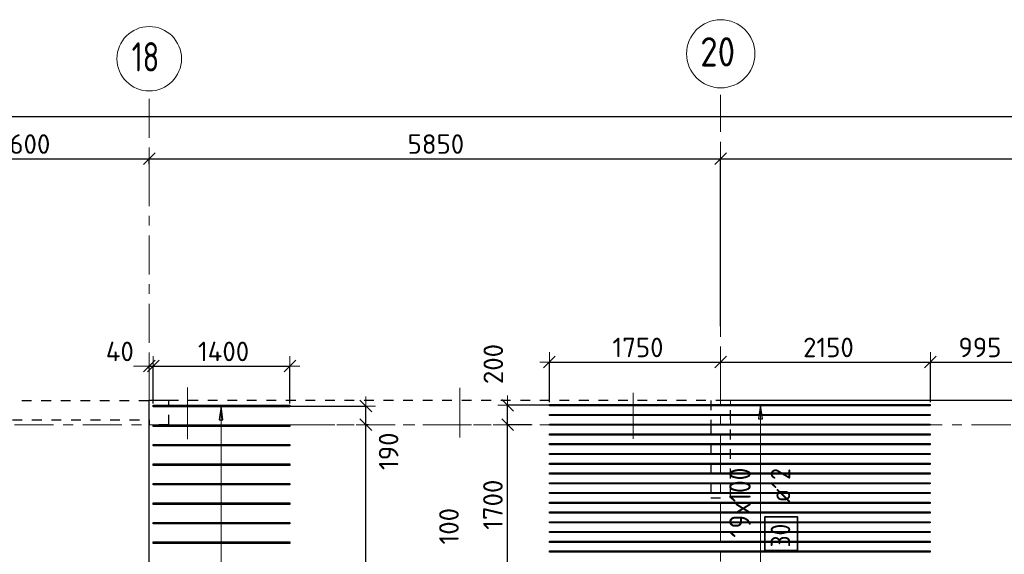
# Model space of a CAD drawing. Header units: metres. Extents: x -38 to 97, y -15 to 21.
# Tile 44 of 132: x 44.32 to 54.4, y 15.07 to 20.55. Entities that reach past the tile are written whole.
import ezdxf

# ---------------------------------------------------------------- set-up
doc = ezdxf.new("R2010")
doc.units = ezdxf.units.M
doc.header["$PDMODE"] = 65
for name, pattern in [('______11', [0.5, 0.4, -0.05, 0, -0.05]), ('______2', [0.0405, 0.03, -0.0105]), ('______3', [0.5, 0.4, -0.1]), ('______5', [1.1, 0.8, -0.1, 0.1, -0.1])]:
    doc.linetypes.add(name, pattern=pattern)
for name, color, linetype, lineweight in [('XR$2$Осевая линия (1)', 7, '______5', 13), ('XR$2$Размерная линия (1)', 7, 'Continuous', 13), ('XR$4$Балка (1)', 7, '______3', 13), ('XR$4$Перекрытие (1)', 7, 'Continuous', 35), ('XR$4$Размерная линия (1)', 7, 'Continuous', 13)]:
    doc.layers.add(name, color=color, linetype=linetype, lineweight=lineweight)
doc.layers.add('XR$4$Арм.стержн.Доп. Арм верхн.зоны Х', color=7, linetype='Continuous', lineweight=35, true_color=0x8c8cff)
doc.layers.add('XR$6$Стена_ бетон несущ.', color=7, linetype='Continuous', lineweight=70, true_color=0xb4b496)
doc.styles.add('ISOCPEUR', font='txt')
doc.dimstyles.new('DIMSTYLE_3', dxfattribs={"dimtxt": 0.2, "dimasz": 0.2, "dimexe": 0, "dimexo": 0, "dimgap": 0.1, "dimtad": 2, "dimdec": 0, "dimlfac": 1000, "dimrnd": 5, "dimzin": 12, "dimdsep": 46, "dimtxsty": 'ISOCPEUR', "dimblk1": 'ALL_ML_STRICH', "dimblk2": 'ALL_ML_STRICH', "dimsah": 1, "dimcen": 0, "dimclrd": 7, "dimclre": 256, "dimclrt": 7, "dimadec": 0, "dimazin": 0, "dimtfac": 1, "dimtdec": 0, "dimtix": 1, "dimtmove": 2, "dimatfit": 3, "dimfxl": 0, "dimtzin": 0, "dimlwd": 0, "dimlwe": -3, "dimarcsym": 0})
doc.dimstyles.new('DIMSTYLE_33', dxfattribs={"dimtxt": 0.2, "dimasz": 0.2, "dimexe": 0, "dimexo": 0, "dimgap": 0.1, "dimtad": 2, "dimdec": 0, "dimlfac": 1000, "dimrnd": 5, "dimzin": 12, "dimdsep": 46, "dimtxsty": 'ISOCPEUR', "dimblk1": 'ALL_ML_STRICH', "dimblk2": 'ALL_ML_STRICH', "dimsah": 1, "dimcen": 0, "dimclrd": 7, "dimclre": 256, "dimclrt": 7, "dimadec": 0, "dimazin": 0, "dimtfac": 1, "dimtdec": 0, "dimtix": 1, "dimtmove": 2, "dimatfit": 3, "dimfxl": 0, "dimtvp": 1.2, "dimtzin": 0, "dimlwd": 0, "dimlwe": -3, "dimarcsym": 0})
doc.dimstyles.new('DIMSTYLE_34', dxfattribs={"dimtxt": 0.2, "dimasz": 0.2, "dimexe": 0, "dimexo": 0, "dimgap": 0.1, "dimtad": 0, "dimdec": 0, "dimlfac": 1000, "dimrnd": 5, "dimzin": 12, "dimdsep": 46, "dimtxsty": 'ISOCPEUR', "dimblk1": 'ALL_ML_STRICH', "dimblk2": 'ALL_ML_STRICH', "dimsah": 1, "dimcen": 0, "dimclrd": 7, "dimclre": 256, "dimclrt": 7, "dimadec": 0, "dimazin": 0, "dimtfac": 1, "dimtdec": 0, "dimtix": 1, "dimtmove": 2, "dimatfit": 3, "dimfxl": 0, "dimtvp": 1.2, "dimtzin": 0, "dimlwd": 0, "dimlwe": -3, "dimarcsym": 0})

# ---------------------------------------------------------------- blocks, each defined once
blk = doc.blocks.new('ALL_ML_STRICH')
at = {"color": 0, "linetype": 'ByBlock', "lineweight": -2}
for p, q in [((-1, 0), (0.5, 0)), ((-0.3, -0.3), (0.3, 0.3)), ((0, -0.5), (0, 0.5))]:
    blk.add_line(p, q, dxfattribs=at)
blk = doc.blocks.new('*D11')
at = {"layer": 'DEFPOINTS', "color": 7, "linetype": 'Continuous', "lineweight": 13, "transparency": 33554687}
for p in [(0.5, 19.557), (0.5, 19.377), (61.6, 17.12)]:
    blk.add_point(p, dxfattribs=at)
at = {"layer": 'XR$2$Размерная линия (1)', "color": 9, "linetype": 'Continuous', "lineweight": -2, "true_color": 0xc7c7c7, "transparency": 33554687}
for p, q in [((0.5, 19.357), (0.5, 19.557)), ((61.6, 17.14), (61.6, 19.557))]:
    blk.add_line(p, q, dxfattribs=at)
at = {"layer": 'XR$2$Размерная линия (1)', "color": 7, "linetype": 'Continuous', "lineweight": -2, "transparency": 33554687}
blk.add_line((0.5, 19.557), (61.6, 19.557), dxfattribs=at)
at = {"layer": 'XR$2$Размерная линия (1)', "color": 7, "linetype": 'Continuous', "lineweight": 13, "transparency": 33554687, "xscale": 0.2, "yscale": 0.2, "zscale": 0.2, "rotation": 180}
blk.add_blockref('ALL_ML_STRICH', (0.5, 19.557), dxfattribs=at)
at = {"layer": 'XR$2$Размерная линия (1)', "color": 7, "linetype": 'Continuous', "lineweight": 13, "transparency": 33554687, "xscale": 0.2, "yscale": 0.2, "zscale": 0.2}
blk.add_blockref('ALL_ML_STRICH', (61.6, 19.557), dxfattribs=at)
at = {"layer": 'XR$2$Размерная линия (1)', "color": 7, "linetype": 'Continuous', "lineweight": 13, "transparency": 33554687, "insert": (31.1, 19.707), "char_height": 0.2, "width": 1, "attachment_point": 5, "style": 'ISOCPEUR'}
blk.add_mtext('\\A1;{61100}', dxfattribs=at)
blk = doc.blocks.new('*D36')
at = {"layer": 'DEFPOINTS', "color": 7, "linetype": 'Continuous', "lineweight": 13, "transparency": 33554687}
for p in [(43.05, 19.126), (43.05, 19.104), (45.65, 19.05)]:
    blk.add_point(p, dxfattribs=at)
at = {"layer": 'XR$2$Размерная линия (1)', "color": 9, "linetype": 'Continuous', "lineweight": -2, "true_color": 0xc7c7c7, "transparency": 33554687}
for p, q in [((43.05, 19.124), (43.05, 19.126)), ((45.65, 19.07), (45.65, 19.126))]:
    blk.add_line(p, q, dxfattribs=at)
at = {"layer": 'XR$2$Размерная линия (1)', "color": 7, "linetype": 'Continuous', "lineweight": -2, "transparency": 33554687}
blk.add_line((43.05, 19.126), (45.65, 19.126), dxfattribs=at)
at = {"layer": 'XR$2$Размерная линия (1)', "color": 7, "linetype": 'Continuous', "lineweight": 13, "transparency": 33554687, "xscale": 0.2, "yscale": 0.2, "zscale": 0.2, "rotation": 180}
blk.add_blockref('ALL_ML_STRICH', (43.05, 19.126), dxfattribs=at)
at = {"layer": 'XR$2$Размерная линия (1)', "color": 7, "linetype": 'Continuous', "lineweight": 13, "transparency": 33554687, "xscale": 0.2, "yscale": 0.2, "zscale": 0.2}
blk.add_blockref('ALL_ML_STRICH', (45.65, 19.126), dxfattribs=at)
at = {"layer": 'XR$2$Размерная линия (1)', "color": 7, "linetype": 'Continuous', "lineweight": 13, "transparency": 33554687, "insert": (44.36, 19.276), "char_height": 0.2, "width": 0.8, "attachment_point": 5, "style": 'ISOCPEUR'}
blk.add_mtext('\\A1;{2600}', dxfattribs=at)
blk = doc.blocks.new('*D37')
at = {"layer": 'DEFPOINTS', "color": 7, "linetype": 'Continuous', "lineweight": 13, "transparency": 33554687}
for p in [(45.65, 19.126), (45.65, 19.05), (51.5, 17.39)]:
    blk.add_point(p, dxfattribs=at)
at = {"layer": 'XR$2$Размерная линия (1)', "color": 9, "linetype": 'Continuous', "lineweight": -2, "true_color": 0xc7c7c7, "transparency": 33554687}
for p, q in [((45.65, 19.07), (45.65, 19.126)), ((51.5, 17.41), (51.5, 19.126))]:
    blk.add_line(p, q, dxfattribs=at)
at = {"layer": 'XR$2$Размерная линия (1)', "color": 7, "linetype": 'Continuous', "lineweight": -2, "transparency": 33554687}
blk.add_line((45.65, 19.126), (51.5, 19.126), dxfattribs=at)
at = {"layer": 'XR$2$Размерная линия (1)', "color": 7, "linetype": 'Continuous', "lineweight": 13, "transparency": 33554687, "xscale": 0.2, "yscale": 0.2, "zscale": 0.2, "rotation": 180}
blk.add_blockref('ALL_ML_STRICH', (45.65, 19.126), dxfattribs=at)
at = {"layer": 'XR$2$Размерная линия (1)', "color": 7, "linetype": 'Continuous', "lineweight": 13, "transparency": 33554687, "xscale": 0.2, "yscale": 0.2, "zscale": 0.2}
blk.add_blockref('ALL_ML_STRICH', (51.5, 19.126), dxfattribs=at)
at = {"layer": 'XR$2$Размерная линия (1)', "color": 7, "linetype": 'Continuous', "lineweight": 13, "transparency": 33554687, "insert": (48.585, 19.276), "char_height": 0.2, "width": 0.8, "attachment_point": 5, "style": 'ISOCPEUR'}
blk.add_mtext('\\A1;{5850}', dxfattribs=at)
blk = doc.blocks.new('*D38')
at = {"layer": 'DEFPOINTS', "color": 7, "linetype": 'Continuous', "lineweight": 13, "transparency": 33554687}
for p in [(51.5, 19.126), (61.6, 17.491), (51.5, 17.39)]:
    blk.add_point(p, dxfattribs=at)
at = {"layer": 'XR$2$Размерная линия (1)', "color": 9, "linetype": 'Continuous', "lineweight": -2, "true_color": 0xc7c7c7, "transparency": 33554687}
for p, q in [((51.5, 17.41), (51.5, 19.126)), ((61.6, 17.511), (61.6, 19.126))]:
    blk.add_line(p, q, dxfattribs=at)
at = {"layer": 'XR$2$Размерная линия (1)', "color": 7, "linetype": 'Continuous', "lineweight": -2, "transparency": 33554687}
blk.add_line((51.5, 19.126), (61.6, 19.126), dxfattribs=at)
at = {"layer": 'XR$2$Размерная линия (1)', "color": 7, "linetype": 'Continuous', "lineweight": 13, "transparency": 33554687, "xscale": 0.2, "yscale": 0.2, "zscale": 0.2, "rotation": 180}
blk.add_blockref('ALL_ML_STRICH', (51.5, 19.126), dxfattribs=at)
at = {"layer": 'XR$2$Размерная линия (1)', "color": 7, "linetype": 'Continuous', "lineweight": 13, "transparency": 33554687, "xscale": 0.2, "yscale": 0.2, "zscale": 0.2}
blk.add_blockref('ALL_ML_STRICH', (61.6, 19.126), dxfattribs=at)
at = {"layer": 'XR$2$Размерная линия (1)', "color": 7, "linetype": 'Continuous', "lineweight": 13, "transparency": 33554687, "insert": (56.6, 19.276), "char_height": 0.2, "width": 1, "attachment_point": 5, "style": 'ISOCPEUR'}
blk.add_mtext('\\A1;{10100}', dxfattribs=at)
blk = doc.blocks.new('*D496')
at = {"layer": 'DEFPOINTS', "color": 7, "linetype": 'Continuous', "lineweight": 13, "transparency": 33554687}
for p in [(47.915, 16.4), (47.319, 12.8), (47.868, 12.8)]:
    blk.add_point(p, dxfattribs=at)
at = {"layer": 'XR$4$Размерная линия (1)', "color": 9, "linetype": 'Continuous', "lineweight": -2, "true_color": 0xc7c7c7, "transparency": 33554687}
for p, q in [((47.895, 16.4), (47.868, 16.4)), ((47.339, 12.8), (47.868, 12.8))]:
    blk.add_line(p, q, dxfattribs=at)
at = {"layer": 'XR$4$Размерная линия (1)', "color": 7, "linetype": 'Continuous', "lineweight": -2, "transparency": 33554687}
blk.add_line((47.868, 12.8), (47.868, 16.4), dxfattribs=at)
at = {"layer": 'XR$4$Размерная линия (1)', "color": 7, "linetype": 'Continuous', "lineweight": 13, "transparency": 33554687, "xscale": 0.2, "yscale": 0.2, "zscale": 0.2}
for p, rotation in [((47.868, 16.4), 90), ((47.868, 12.8), 270)]:
    blk.add_blockref('ALL_ML_STRICH', p, dxfattribs=dict(at, rotation=rotation))
at = {"layer": 'XR$4$Размерная линия (1)', "color": 7, "linetype": 'Continuous', "lineweight": 13, "transparency": 33554687, "insert": (47.718, 14.61), "char_height": 0.2, "width": 0.8, "attachment_point": 5, "rotation": 90, "style": 'ISOCPEUR'}
blk.add_mtext('\\A1;{3600}', dxfattribs=at)
blk = doc.blocks.new('*D497')
at = {"layer": 'DEFPOINTS', "color": 7, "linetype": 'Continuous', "lineweight": 13, "transparency": 33554687}
for p in [(47.033, 16.591), (47.868, 16.4), (47.915, 16.4)]:
    blk.add_point(p, dxfattribs=at)
at = {"layer": 'XR$4$Размерная линия (1)', "color": 9, "linetype": 'Continuous', "lineweight": -2, "true_color": 0xc7c7c7, "transparency": 33554687}
for p, q in [((47.053, 16.591), (47.868, 16.591)), ((47.895, 16.4), (47.868, 16.4))]:
    blk.add_line(p, q, dxfattribs=at)
at = {"layer": 'XR$4$Размерная линия (1)', "color": 7, "linetype": 'Continuous', "lineweight": -2, "transparency": 33554687}
blk.add_line((47.868, 16.4), (47.868, 16.591), dxfattribs=at)
at = {"layer": 'XR$4$Размерная линия (1)', "color": 7, "linetype": 'Continuous', "lineweight": 13, "transparency": 33554687, "xscale": 0.2, "yscale": 0.2, "zscale": 0.2}
for p, rotation in [((47.868, 16.591), 90), ((47.868, 16.4), 270)]:
    blk.add_blockref('ALL_ML_STRICH', p, dxfattribs=dict(at, rotation=rotation))
at = {"layer": 'XR$4$Размерная линия (1)', "color": 7, "linetype": 'Continuous', "lineweight": 13, "transparency": 33554687, "insert": (48.101, 16.128), "char_height": 0.2, "width": 0.6, "attachment_point": 5, "rotation": 90, "style": 'ISOCPEUR'}
blk.add_mtext('\\A1;{190}', dxfattribs=at)
blk = doc.blocks.new('*D645')
at = {"layer": 'DEFPOINTS', "color": 7, "linetype": 'Continuous', "lineweight": 13, "transparency": 33554687}
for p in [(49.785, 14.7), (49.319, 14.6), (50.05, 14.6)]:
    blk.add_point(p, dxfattribs=at)
at = {"layer": 'XR$4$Размерная линия (1)', "color": 9, "linetype": 'Continuous', "lineweight": -2, "true_color": 0xc7c7c7, "transparency": 33554687}
for p, q in [((49.765, 14.7), (49.319, 14.7)), ((50.03, 14.6), (49.319, 14.6))]:
    blk.add_line(p, q, dxfattribs=at)
at = {"layer": 'XR$4$Размерная линия (1)', "color": 7, "linetype": 'Continuous', "lineweight": -2, "transparency": 33554687}
blk.add_line((49.319, 14.6), (49.319, 14.7), dxfattribs=at)
at = {"layer": 'XR$4$Размерная линия (1)', "color": 7, "linetype": 'Continuous', "lineweight": 13, "transparency": 33554687, "xscale": 0.2, "yscale": 0.2, "zscale": 0.2}
for p, rotation in [((49.319, 14.6), 270), ((49.319, 14.7), 90)]:
    blk.add_blockref('ALL_ML_STRICH', p, dxfattribs=dict(at, rotation=rotation))
at = {"layer": 'XR$4$Размерная линия (1)', "color": 7, "linetype": 'Continuous', "lineweight": 13, "transparency": 33554687, "insert": (48.719, 15.36), "char_height": 0.2, "width": 0.6, "attachment_point": 5, "rotation": 90, "style": 'ISOCPEUR'}
blk.add_mtext('\\A1;{100}', dxfattribs=at)
blk = doc.blocks.new('*D646')
at = {"layer": 'DEFPOINTS', "color": 7, "linetype": 'Continuous', "lineweight": 13, "transparency": 33554687}
for p in [(49.581, 16.4), (49.319, 14.7), (49.785, 14.7)]:
    blk.add_point(p, dxfattribs=at)
at = {"layer": 'XR$4$Размерная линия (1)', "color": 9, "linetype": 'Continuous', "lineweight": -2, "true_color": 0xc7c7c7, "transparency": 33554687}
for p, q in [((49.561, 16.4), (49.319, 16.4)), ((49.765, 14.7), (49.319, 14.7))]:
    blk.add_line(p, q, dxfattribs=at)
at = {"layer": 'XR$4$Размерная линия (1)', "color": 7, "linetype": 'Continuous', "lineweight": -2, "transparency": 33554687}
blk.add_line((49.319, 14.7), (49.319, 16.4), dxfattribs=at)
at = {"layer": 'XR$4$Размерная линия (1)', "color": 7, "linetype": 'Continuous', "lineweight": 13, "transparency": 33554687, "xscale": 0.2, "yscale": 0.2, "zscale": 0.2}
for p, rotation in [((49.319, 16.4), 90), ((49.319, 14.7), 270)]:
    blk.add_blockref('ALL_ML_STRICH', p, dxfattribs=dict(at, rotation=rotation))
at = {"layer": 'XR$4$Размерная линия (1)', "color": 7, "linetype": 'Continuous', "lineweight": 13, "transparency": 33554687, "insert": (49.169, 15.58), "char_height": 0.2, "width": 0.8, "attachment_point": 5, "rotation": 90, "style": 'ISOCPEUR'}
blk.add_mtext('\\A1;{1700}', dxfattribs=at)
blk = doc.blocks.new('*D647')
at = {"layer": 'DEFPOINTS', "color": 7, "linetype": 'Continuous', "lineweight": 13, "transparency": 33554687}
for p in [(49.841, 16.6), (49.319, 16.4), (49.581, 16.4)]:
    blk.add_point(p, dxfattribs=at)
at = {"layer": 'XR$4$Размерная линия (1)', "color": 9, "linetype": 'Continuous', "lineweight": -2, "true_color": 0xc7c7c7, "transparency": 33554687}
for p, q in [((49.821, 16.6), (49.319, 16.6)), ((49.561, 16.4), (49.319, 16.4))]:
    blk.add_line(p, q, dxfattribs=at)
at = {"layer": 'XR$4$Размерная линия (1)', "color": 7, "linetype": 'Continuous', "lineweight": -2, "transparency": 33554687}
blk.add_line((49.319, 16.4), (49.319, 16.6), dxfattribs=at)
at = {"layer": 'XR$4$Размерная линия (1)', "color": 7, "linetype": 'Continuous', "lineweight": 13, "transparency": 33554687, "xscale": 0.2, "yscale": 0.2, "zscale": 0.2}
for p, rotation in [((49.319, 16.6), 90), ((49.319, 16.4), 270)]:
    blk.add_blockref('ALL_ML_STRICH', p, dxfattribs=dict(at, rotation=rotation))
at = {"layer": 'XR$4$Размерная линия (1)', "color": 7, "linetype": 'Continuous', "lineweight": 13, "transparency": 33554687, "insert": (49.173, 17.022), "char_height": 0.2, "width": 0.6, "attachment_point": 5, "rotation": 90, "style": 'ISOCPEUR'}
blk.add_mtext('\\A1;{200}', dxfattribs=at)
blk = doc.blocks.new('*D648')
at = {"layer": 'DEFPOINTS', "color": 7, "linetype": 'Continuous', "lineweight": 13, "transparency": 33554687}
for p in [(49.748, 17.042), (51.5, 17.01), (49.748, 16.611)]:
    blk.add_point(p, dxfattribs=at)
at = {"layer": 'XR$4$Размерная линия (1)', "color": 9, "linetype": 'Continuous', "lineweight": -2, "true_color": 0xc7c7c7, "transparency": 33554687}
for p, q in [((49.748, 16.631), (49.748, 17.042)), ((51.5, 17.03), (51.5, 17.042))]:
    blk.add_line(p, q, dxfattribs=at)
at = {"layer": 'XR$4$Размерная линия (1)', "color": 7, "linetype": 'Continuous', "lineweight": -2, "transparency": 33554687}
blk.add_line((49.748, 17.042), (51.5, 17.042), dxfattribs=at)
at = {"layer": 'XR$4$Размерная линия (1)', "color": 7, "linetype": 'Continuous', "lineweight": 13, "transparency": 33554687, "xscale": 0.2, "yscale": 0.2, "zscale": 0.2, "rotation": 180}
blk.add_blockref('ALL_ML_STRICH', (49.748, 17.042), dxfattribs=at)
at = {"layer": 'XR$4$Размерная линия (1)', "color": 7, "linetype": 'Continuous', "lineweight": 13, "transparency": 33554687, "xscale": 0.2, "yscale": 0.2, "zscale": 0.2}
blk.add_blockref('ALL_ML_STRICH', (51.5, 17.042), dxfattribs=at)
at = {"layer": 'XR$4$Размерная линия (1)', "color": 7, "linetype": 'Continuous', "lineweight": 13, "transparency": 33554687, "insert": (50.654, 17.192), "char_height": 0.2, "width": 0.8, "attachment_point": 5, "style": 'ISOCPEUR'}
blk.add_mtext('\\A1;{1750}', dxfattribs=at)
blk = doc.blocks.new('*D649')
at = {"layer": 'DEFPOINTS', "color": 7, "linetype": 'Continuous', "lineweight": 13, "transparency": 33554687}
for p in [(51.5, 17.042), (51.5, 17.01), (53.648, 16.611)]:
    blk.add_point(p, dxfattribs=at)
at = {"layer": 'XR$4$Размерная линия (1)', "color": 9, "linetype": 'Continuous', "lineweight": -2, "true_color": 0xc7c7c7, "transparency": 33554687}
for p, q in [((51.5, 17.03), (51.5, 17.042)), ((53.648, 16.631), (53.648, 17.042))]:
    blk.add_line(p, q, dxfattribs=at)
at = {"layer": 'XR$4$Размерная линия (1)', "color": 7, "linetype": 'Continuous', "lineweight": -2, "transparency": 33554687}
blk.add_line((51.5, 17.042), (53.648, 17.042), dxfattribs=at)
at = {"layer": 'XR$4$Размерная линия (1)', "color": 7, "linetype": 'Continuous', "lineweight": 13, "transparency": 33554687, "xscale": 0.2, "yscale": 0.2, "zscale": 0.2, "rotation": 180}
blk.add_blockref('ALL_ML_STRICH', (51.5, 17.042), dxfattribs=at)
at = {"layer": 'XR$4$Размерная линия (1)', "color": 7, "linetype": 'Continuous', "lineweight": 13, "transparency": 33554687, "xscale": 0.2, "yscale": 0.2, "zscale": 0.2}
blk.add_blockref('ALL_ML_STRICH', (53.648, 17.042), dxfattribs=at)
at = {"layer": 'XR$4$Размерная линия (1)', "color": 7, "linetype": 'Continuous', "lineweight": 13, "transparency": 33554687, "insert": (52.604, 17.192), "char_height": 0.2, "width": 0.8, "attachment_point": 5, "style": 'ISOCPEUR'}
blk.add_mtext('\\A1;{2150}', dxfattribs=at)
blk = doc.blocks.new('*D650')
at = {"layer": 'DEFPOINTS', "color": 7, "linetype": 'Continuous', "lineweight": 13, "transparency": 33554687}
for p in [(53.648, 17.042), (53.648, 16.611), (54.643, 16.521)]:
    blk.add_point(p, dxfattribs=at)
at = {"layer": 'XR$4$Размерная линия (1)', "color": 9, "linetype": 'Continuous', "lineweight": -2, "true_color": 0xc7c7c7, "transparency": 33554687}
for p, q in [((53.648, 16.631), (53.648, 17.042)), ((54.643, 16.541), (54.643, 17.042))]:
    blk.add_line(p, q, dxfattribs=at)
at = {"layer": 'XR$4$Размерная линия (1)', "color": 7, "linetype": 'Continuous', "lineweight": -2, "transparency": 33554687}
blk.add_line((53.648, 17.042), (54.643, 17.042), dxfattribs=at)
at = {"layer": 'XR$4$Размерная линия (1)', "color": 7, "linetype": 'Continuous', "lineweight": 13, "transparency": 33554687, "xscale": 0.2, "yscale": 0.2, "zscale": 0.2, "rotation": 180}
blk.add_blockref('ALL_ML_STRICH', (53.648, 17.042), dxfattribs=at)
at = {"layer": 'XR$4$Размерная линия (1)', "color": 7, "linetype": 'Continuous', "lineweight": 13, "transparency": 33554687, "xscale": 0.2, "yscale": 0.2, "zscale": 0.2}
blk.add_blockref('ALL_ML_STRICH', (54.643, 17.042), dxfattribs=at)
at = {"layer": 'XR$4$Размерная линия (1)', "color": 7, "linetype": 'Continuous', "lineweight": 13, "transparency": 33554687, "insert": (54.155, 17.192), "char_height": 0.2, "width": 0.6, "attachment_point": 5, "style": 'ISOCPEUR'}
blk.add_mtext('\\A1;{995}', dxfattribs=at)
blk = doc.blocks.new('*D652')
at = {"layer": 'DEFPOINTS', "color": 7, "linetype": 'Continuous', "lineweight": 13, "transparency": 33554687}
for p in [(45.65, 17.001), (45.65, 16.952), (45.691, 16.599)]:
    blk.add_point(p, dxfattribs=at)
at = {"layer": 'XR$4$Размерная линия (1)', "color": 9, "linetype": 'Continuous', "lineweight": -2, "true_color": 0xc7c7c7, "transparency": 33554687}
for p, q in [((45.65, 16.972), (45.65, 17.001)), ((45.691, 16.619), (45.691, 17.001))]:
    blk.add_line(p, q, dxfattribs=at)
at = {"layer": 'XR$4$Размерная линия (1)', "color": 7, "linetype": 'Continuous', "lineweight": -2, "transparency": 33554687}
blk.add_line((45.65, 17.001), (45.691, 17.001), dxfattribs=at)
at = {"layer": 'XR$4$Размерная линия (1)', "color": 7, "linetype": 'Continuous', "lineweight": 13, "transparency": 33554687, "xscale": 0.2, "yscale": 0.2, "zscale": 0.2}
blk.add_blockref('ALL_ML_STRICH', (45.691, 17.001), dxfattribs=at)
at = {"layer": 'XR$4$Размерная линия (1)', "color": 7, "linetype": 'Continuous', "lineweight": 13, "transparency": 33554687, "xscale": 0.2, "yscale": 0.2, "zscale": 0.2, "rotation": 180}
blk.add_blockref('ALL_ML_STRICH', (45.65, 17.001), dxfattribs=at)
at = {"layer": 'XR$4$Размерная линия (1)', "color": 7, "linetype": 'Continuous', "lineweight": 13, "transparency": 33554687, "insert": (45.349, 17.151), "char_height": 0.2, "width": 0.4, "attachment_point": 5, "style": 'ISOCPEUR'}
blk.add_mtext('\\A1;{40}', dxfattribs=at)
blk = doc.blocks.new('*D653')
at = {"layer": 'DEFPOINTS', "color": 7, "linetype": 'Continuous', "lineweight": 13, "transparency": 33554687}
for p in [(45.691, 17.001), (45.691, 16.599), (47.091, 16.599)]:
    blk.add_point(p, dxfattribs=at)
at = {"layer": 'XR$4$Размерная линия (1)', "color": 9, "linetype": 'Continuous', "lineweight": -2, "true_color": 0xc7c7c7, "transparency": 33554687}
for p, q in [((45.691, 16.619), (45.691, 17.001)), ((47.091, 16.619), (47.091, 17.001))]:
    blk.add_line(p, q, dxfattribs=at)
at = {"layer": 'XR$4$Размерная линия (1)', "color": 7, "linetype": 'Continuous', "lineweight": -2, "transparency": 33554687}
blk.add_line((45.691, 17.001), (47.091, 17.001), dxfattribs=at)
at = {"layer": 'XR$4$Размерная линия (1)', "color": 7, "linetype": 'Continuous', "lineweight": 13, "transparency": 33554687, "xscale": 0.2, "yscale": 0.2, "zscale": 0.2, "rotation": 180}
blk.add_blockref('ALL_ML_STRICH', (45.691, 17.001), dxfattribs=at)
at = {"layer": 'XR$4$Размерная линия (1)', "color": 7, "linetype": 'Continuous', "lineweight": 13, "transparency": 33554687, "xscale": 0.2, "yscale": 0.2, "zscale": 0.2}
blk.add_blockref('ALL_ML_STRICH', (47.091, 17.001), dxfattribs=at)
at = {"layer": 'XR$4$Размерная линия (1)', "color": 7, "linetype": 'Continuous', "lineweight": 13, "transparency": 33554687, "insert": (46.411, 17.151), "char_height": 0.2, "width": 0.8, "attachment_point": 5, "style": 'ISOCPEUR'}
blk.add_mtext('\\A1;{1400}', dxfattribs=at)

msp = doc.modelspace()

# ---------------------------------------------------------------- linework, layer by layer
at = {"color": 52, "linetype": 'Continuous', "lineweight": 13, "transparency": 33554687}
for p, q in [((46.043, 16.7808), (46.043, 16.2508)), ((48.8293, 16.778), (48.8293, 16.268)), ((48.8293, 16.6709), (48.8293, 16.268)), ((50.6053, 16.7262), (50.6053, 16.2562))]:
    msp.add_line(p, q, dxfattribs=at)
at = {"layer": 'XR$2$Осевая линия (1)', "color": 253, "linetype": '______11', "lineweight": 13, "true_color": 0xa0a0a0, "transparency": 33554687}
for p, q in [((45.65, 6.74), (45.65, 19.78)), ((51.5, 6.8), (51.5, 19.78)), ((-2.63, 16.4), (62.6, 16.4))]:
    msp.add_line(p, q, dxfattribs=at)
at = {"layer": 'XR$2$Осевая линия (1)', "color": 7, "linetype": 'Continuous', "lineweight": 13, "transparency": 33554687}
for centre, radius in [((45.6504, 20.1501), 0.3304), ((51.5018, 20.2012), 0.3493)]:
    msp.add_circle(centre, radius, dxfattribs=at)
at = {"layer": 'XR$4$Арм.стержн.Доп. Арм верхн.зоны Х', "color": 253, "linetype": 'Continuous', "lineweight": -3, "true_color": 0xa0a0a0, "transparency": 33554687}
for p, q in [((46.3855, 16.591), (46.2855, 16.591)), ((46.3855, 16.591), (46.4855, 16.591)), ((51.9085, 16.6002), (51.8085, 16.6002)), ((51.9085, 16.6002), (52.0085, 16.6002))]:
    msp.add_line(p, q, dxfattribs=at)
at = {"layer": 'XR$4$Арм.стержн.Доп. Арм верхн.зоны Х', "color": 7, "linetype": 'Continuous', "lineweight": 25, "transparency": 33554687}
for p, q in [((46.3855, 16.591), (46.3655, 16.451)), ((46.4055, 16.451), (46.3855, 16.591)), ((51.9085, 16.6002), (51.8885, 16.4602)), ((51.9285, 16.4602), (51.9085, 16.6002)), ((46.3655, 16.451), (46.4055, 16.451)), ((51.8885, 16.4602), (51.9285, 16.4602))]:
    msp.add_line(p, q, dxfattribs=at)
at = {"layer": 'XR$4$Арм.стержн.Доп. Арм верхн.зоны Х', "color": 7, "linetype": 'Continuous', "lineweight": 13, "transparency": 33554687}
for p, q in [((46.3855, 16.591), (46.3855, 16.591)), ((46.3855, 12.391), (46.3855, 16.591)), ((51.9085, 16.6002), (51.9085, 16.6002)), ((51.9085, 14.7002), (51.9085, 16.6002))]:
    msp.add_line(p, q, dxfattribs=at)
at = {"layer": 'XR$4$Арм.стержн.Доп. Арм верхн.зоны Х', "color": 7, "linetype": 'Continuous', "lineweight": 25, "transparency": 33554687}
for points in [[(45.6906, 16.599), (47.0906, 16.599), (47.0906, 16.583), (45.6906, 16.583), (45.6906, 16.599)], [(45.6906, 16.399), (47.0906, 16.399), (47.0906, 16.383), (45.6906, 16.383), (45.6906, 16.399)], [(45.6906, 16.199), (47.0906, 16.199), (47.0906, 16.183), (45.6906, 16.183), (45.6906, 16.199)], [(45.6906, 15.999), (47.0906, 15.999), (47.0906, 15.983), (45.6906, 15.983), (45.6906, 15.999)], [(45.6906, 15.799), (47.0906, 15.799), (47.0906, 15.783), (45.6906, 15.783), (45.6906, 15.799)], [(45.6906, 15.599), (47.0906, 15.599), (47.0906, 15.583), (45.6906, 15.583), (45.6906, 15.599)], [(45.6906, 15.399), (47.0906, 15.399), (47.0906, 15.383), (45.6906, 15.383), (45.6906, 15.399)], [(45.6906, 15.199), (47.0906, 15.199), (47.0906, 15.183), (45.6906, 15.183), (45.6906, 15.199)]]:
    msp.add_lwpolyline(points, dxfattribs=at)
at = {"layer": 'XR$4$Арм.стержн.Доп. Арм верхн.зоны Х', "color": 34, "linetype": 'Continuous', "lineweight": 25, "transparency": 33554687}
for points in [[(53.6475, 16.5942), (49.7475, 16.5942), (49.7475, 16.6062), (53.6475, 16.6062), (53.6475, 16.5942)], [(53.6475, 16.4942), (49.7475, 16.4942), (49.7475, 16.5062), (53.6475, 16.5062), (53.6475, 16.4942)], [(53.6475, 16.3942), (49.7475, 16.3942), (49.7475, 16.4062), (53.6475, 16.4062), (53.6475, 16.3942)], [(53.6475, 16.2942), (49.7475, 16.2942), (49.7475, 16.3062), (53.6475, 16.3062), (53.6475, 16.2942)], [(53.6475, 16.1942), (49.7475, 16.1942), (49.7475, 16.2062), (53.6475, 16.2062), (53.6475, 16.1942)], [(53.6475, 16.0942), (49.7475, 16.0942), (49.7475, 16.1062), (53.6475, 16.1062), (53.6475, 16.0942)], [(53.6475, 15.9942), (49.7475, 15.9942), (49.7475, 16.0062), (53.6475, 16.0062), (53.6475, 15.9942)], [(53.6475, 15.8942), (49.7475, 15.8942), (49.7475, 15.9062), (53.6475, 15.9062), (53.6475, 15.8942)], [(53.6475, 15.7942), (49.7475, 15.7942), (49.7475, 15.8062), (53.6475, 15.8062), (53.6475, 15.7942)], [(53.6475, 15.6942), (49.7475, 15.6942), (49.7475, 15.7062), (53.6475, 15.7062), (53.6475, 15.6942)], [(53.6475, 15.5942), (49.7475, 15.5942), (49.7475, 15.6062), (53.6475, 15.6062), (53.6475, 15.5942)], [(53.6475, 15.4942), (49.7475, 15.4942), (49.7475, 15.5062), (53.6475, 15.5062), (53.6475, 15.4942)], [(53.6475, 15.3942), (49.7475, 15.3942), (49.7475, 15.4062), (53.6475, 15.4062), (53.6475, 15.3942)], [(53.6475, 15.2942), (49.7475, 15.2942), (49.7475, 15.3062), (53.6475, 15.3062), (53.6475, 15.2942)], [(53.6475, 15.1942), (49.7475, 15.1942), (49.7475, 15.2062), (53.6475, 15.2062), (53.6475, 15.1942)], [(53.6475, 15.0942), (49.7475, 15.0942), (49.7475, 15.1062), (53.6475, 15.1062), (53.6475, 15.0942)]]:
    msp.add_lwpolyline(points, dxfattribs=at)
at = {"layer": 'XR$4$Арм.стержн.Доп. Арм верхн.зоны Х', "color": 7, "linetype": 'Continuous', "lineweight": 35, "transparency": 33554687}
msp.add_lwpolyline([(52.2864, 15.1098), (52.2864, 15.4565), (51.9531, 15.4565), (51.9531, 15.1098), (52.2864, 15.1098)], dxfattribs=at)
at = {"layer": 'XR$4$Балка (1)', "color": 7, "linetype": '______2', "lineweight": 25, "transparency": 33554687}
for q in [(45.65, 16.6502), (51.6, 16.6502)]:
    msp.add_line((45.65, 16.6502), q, dxfattribs=at)
at = {"layer": 'XR$4$Балка (1)', "color": 7, "linetype": '______2', "lineweight": 18, "transparency": 33554687}
for p, q in [((51.6, 16.4002), (51.6, 16.6502)), ((45.65, 16.4002), (51.6, 16.4002))]:
    msp.add_line(p, q, dxfattribs=at)
at = {"layer": 'XR$4$Перекрытие (1)', "color": 7, "linetype": 'Continuous', "lineweight": 25, "transparency": 33554687}
for p, q in [((45.65, 12.2702), (45.65, 16.6502)), ((51.6, 16.6502), (61.85, 16.6502))]:
    msp.add_line(p, q, dxfattribs=at)
at = {"layer": 'XR$6$Стена_ бетон несущ.', "color": 253, "linetype": '______2', "lineweight": -3, "true_color": 0xa0a0a0, "transparency": 33554687}
for p, q in [((40.545, 16.65), (45.65, 16.65)), ((45.85, 16.65), (45.65, 16.65)), ((45.85, 16.4), (45.85, 16.65)), ((51.4, 16.65), (51.4, 16.4)), ((51.6, 16.65), (51.4, 16.65)), ((51.6, 15.65), (51.6, 16.65)), ((43.05, 16.45), (45.65, 16.45)), ((45.65, 16.45), (45.65, 16.4)), ((45.85, 16.4), (45.65, 16.4)), ((51.4, 16.4), (51.4, 15.65)), ((51.4, 15.65), (51.6, 15.65))]:
    msp.add_line(p, q, dxfattribs=at)

# ---------------------------------------------------------------- texts
at = {"layer": 'XR$2$Осевая линия (1)', "color": 7, "linetype": 'Continuous', "lineweight": 13, "transparency": 33554687, "char_height": 0.3, "attachment_point": 7, "style": 'ISOCPEUR'}
for s, insert, width in [('\\W0.87;20', (51.2918, 20.0707), 0.550812), ('\\W0.75;18', (45.4704, 20.0196), 0.472281)]:
    msp.add_mtext(s, dxfattribs=dict(at, insert=insert, width=width))
at = {"layer": 'XR$4$Арм.стержн.Доп. Арм верхн.зоны Х', "color": 7, "linetype": 'Continuous', "lineweight": 13, "transparency": 33554687, "insert": (51.8085, 15.2432), "char_height": 0.22, "width": 0.930455, "attachment_point": 7, "rotation": 90, "style": 'ISOCPEUR'}
msp.add_mtext('\\W0.86;19x100', dxfattribs=at)
at = {"layer": 'XR$4$Арм.стержн.Доп. Арм верхн.зоны Х', "color": 7, "linetype": 'Continuous', "lineweight": 25, "transparency": 33554687, "char_height": 0.2, "attachment_point": 7, "rotation": 90, "style": 'ISOCPEUR'}
for s, insert, width in [('\\W0.89; ø12 ', (52.2131, 15.4898), 0.749105), ('\\W0.87;30', (52.2131, 15.1431), 0.367208)]:
    msp.add_mtext(s, dxfattribs=dict(at, insert=insert, width=width))

# ---------------------------------------------------------------- dimensions: what is measured, and where the dimension line sits
at = {"layer": 'XR$2$Размерная линия (1)', "color": 7, "linetype": 'Continuous', "lineweight": 13, "transparency": 33554687}
for base, p1, p2, picture, middle in [((61.6, 19.5574), (0.5, 19.3568), (61.6, 17.1397), '*D11', (31.1, 19.7074)), ((45.65, 19.1261), (43.05, 19.1244), (45.65, 19.0702), '*D36', (44.36, 19.2761)), ((51.5, 19.1261), (45.65, 19.0702), (51.5, 17.4096), '*D37', (48.585, 19.2761)), ((61.6, 19.1261), (51.5, 17.4096), (61.6, 17.5112), '*D38', (56.6, 19.2761))]:
    dim = msp.add_linear_dim(base=base, p1=p1, p2=p2, dimstyle='DIMSTYLE_3', override={"dimpost": '<>', "dimclrd": 7, "dimclre": 9, "dimclrt": 7, "dimlwd": 0, "dimlwe": 65533}, dxfattribs=at)
    dim.commit()
    dim.dimension.update_dxf_attribs({"geometry": picture, "text_midpoint": middle, "dimtype": 160})
at = {"layer": 'XR$4$Размерная линия (1)', "color": 7, "linetype": 'Continuous', "lineweight": 13, "transparency": 33554687}
for base, p1, p2, dimstyle, picture, middle in [((45.6906, 17.0009), (45.65, 16.9717), (45.6906, 16.619), 'DIMSTYLE_33', '*D652', (45.3489, 17.1509)), ((47.0906, 17.0009), (45.6906, 16.619), (47.0906, 16.619), 'DIMSTYLE_3', '*D653', (46.4106, 17.1509)), ((51.5, 17.04196), (49.74752, 16.63124), (51.5, 17.03004), 'DIMSTYLE_3', '*D648', (50.65376, 17.19196)), ((53.64752, 17.04196), (51.5, 17.03004), (53.64752, 16.63124), 'DIMSTYLE_3', '*D649', (52.60376, 17.19196)), ((54.6429, 17.042), (53.6475, 16.6312), (54.6429, 16.5407), 'DIMSTYLE_3', '*D650', (54.1552, 17.192))]:
    dim = msp.add_linear_dim(base=base, p1=p1, p2=p2, dimstyle=dimstyle, override={"dimpost": '<>', "dimclrd": 7, "dimclre": 9, "dimclrt": 7, "dimlwd": 0, "dimlwe": 65533}, dxfattribs=at)
    dim.commit()
    dim.dimension.update_dxf_attribs({"geometry": picture, "text_midpoint": middle, "dimtype": 160})
for base, p1, p2, dimstyle, picture, middle in [((49.3187, 16.6002), (49.5613, 16.4), (49.8208, 16.6002), 'DIMSTYLE_33', '*D647', (49.1728, 17.022)), ((47.8683, 16.591), (47.8952, 16.4), (47.0535, 16.591), 'DIMSTYLE_34', '*D497', (48.1007, 16.128)), ((47.8683, 16.4), (47.3393, 12.8), (47.8952, 16.4), 'DIMSTYLE_3', '*D496', (47.7183, 14.61)), ((49.3187, 16.4), (49.765, 14.7002), (49.5613, 16.4), 'DIMSTYLE_3', '*D646', (49.1687, 15.5801)), ((49.3187, 14.7002), (50.0305, 14.6002), (49.765, 14.7002), 'DIMSTYLE_33', '*D645', (48.7187, 15.3602))]:
    dim = msp.add_linear_dim(base=base, p1=p1, p2=p2, angle=90, dimstyle=dimstyle, override={"dimpost": '<>', "dimclrd": 7, "dimclre": 9, "dimclrt": 7, "dimlwd": 0, "dimlwe": 65533}, dxfattribs=at)
    dim.commit()
    dim.dimension.update_dxf_attribs({"geometry": picture, "text_midpoint": middle, "dimtype": 160})

doc.saveas('drawing.dxf')
